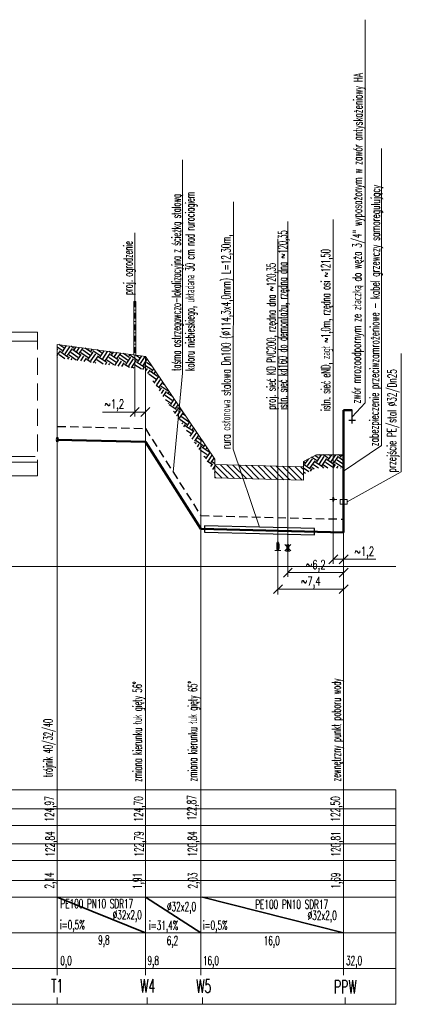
# Model space of a CAD drawing. Header units: millimetres. Extents: x 7478875 to 7488313, y 5963949 to 5966160.
# Tile 4 of 6: x 7480581 to 7481434, y 5963949 to 5966153. Entities that reach past the tile are written whole.
import ezdxf

# ---------------------------------------------------------------- set-up
doc = ezdxf.new("R2010")
doc.units = ezdxf.units.MM
doc.linetypes.add('DASHDOTX2', pattern=[50.8, 25.4, -12.7, 0, -12.7])
doc.linetypes.add('DASHED', pattern=[19.05, 12.7, -6.35])
doc.layers.get('0').update_dxf_attribs({"lineweight": 0})
for name, color, linetype, lineweight in [('__A-opisy', 7, 'Continuous', 20), ('A-ogrodzenie', 6, 'Continuous', 9), ('s-kabel_grzejny', 1, 'ZIGZAG', 30), ('S-profil-kolizje', 7, 'Continuous', 20), ('S-profil-tabelka', 7, 'Continuous', 20), ('S-profil-teren', 7, 'Continuous', 20), ('S-rury osłonowe', 7, 'Continuous', 30), ('S-woda-przył-rury', 150, 'Continuous', 50)]:
    doc.layers.add(name, color=color, linetype=linetype, lineweight=lineweight)
doc.layers.add('HATCH', color=7, linetype='Continuous')
doc.layers.add('S-profil-niedruk', color=1, linetype='Continuous', lineweight=20, plot=False)
doc.styles.add('profil-100', font='romans.shx', dxfattribs={"width": 0.6, "height": 20})
doc.styles.add('SANIT', font='romans.shx', dxfattribs={"width": 0.7})
doc.linetypes.add('ZIGZAG', pattern='A,0.0001,-0.2,[131,LTYPESHP.SHX,S=0.2,R=0,X=-0.2,Y=0],-0.4,[131,LTYPESHP.SHX,S=0.2,R=180,X=0.2,Y=0],-0.2', length=0.8001)
doc.dimstyles.new('Kopia profil-100-12-rzedne', dxfattribs={"dimtxt": 20, "dimasz": 0, "dimexe": 10, "dimexo": 10, "dimgap": 0, "dimtad": 1, "dimjust": 1, "dimlfac": 0.01, "dimrnd": 0.0001, "dimzin": 1, "dimtxsty": 'profil-100', "dimblk": 'NONE', "dimcen": 12.5, "dimse1": 1, "dimse2": 1, "dimsd1": 1, "dimsd2": 1, "dimclrd": 7, "dimclre": 7, "dimclrt": 7, "dimadec": 0, "dimazin": 0, "dimtm": 1e-09, "dimtfac": 1, "dimtofl": 0, "dimtmove": 2, "dimatfit": 2, "dimldrblk": 'NONE', "dimfxl": 0, "dimtolj": 1, "dimtzin": 0, "dimlwd": 0, "dimlwe": 20, "dimarcsym": 0})
doc.dimstyles.new('profil-odl', dxfattribs={"dimtxt": 25, "dimasz": 2, "dimexe": 0, "dimexo": 0, "dimgap": 3, "dimtad": 1, "dimdec": 1, "dimlfac": 0.05, "dimzin": 1, "dimtxsty": 'profil-100', "dimblk": 'NONE', "dimcen": 0, "dimdle": 10, "dimse1": 1, "dimse2": 1, "dimsd1": 1, "dimsd2": 1, "dimclrd": 7, "dimclrt": 256, "dimazin": 0, "dimtfac": 1, "dimtdec": 1, "dimtmove": 0, "dimatfit": 3, "dimldrblk": 'NONE', "dimfxl": 0, "dimlwd": 0, "dimlwe": 0, "dimarcsym": 0})
doc.dimstyles.new('profil-odl-kolizje', dxfattribs={"dimtxt": 20, "dimasz": 20, "dimexe": 10, "dimexo": 0, "dimgap": 3, "dimtad": 1, "dimdec": 1, "dimlfac": 0.05, "dimzin": 1, "dimtxsty": 'SANIT', "dimblk": 'OBLIQUE', "dimcen": 0, "dimse1": 1, "dimse2": 1, "dimclrd": 7, "dimclrt": 256, "dimazin": 0, "dimtfac": 1, "dimtdec": 1, "dimtmove": 0, "dimatfit": 3, "dimldrblk": 'NONE', "dimfxl": 0, "dimlwd": 0, "dimlwe": 0, "dimarcsym": 0})
doc.dimstyles.new('zaglebienia', dxfattribs={"dimtxt": 25, "dimasz": 10, "dimexe": 0, "dimexo": 0, "dimgap": 3, "dimtad": 1, "dimlfac": 0.01, "dimzin": 1, "dimtxsty": 'profil-100', "dimblk": 'NONE', "dimcen": 0, "dimdle": 10, "dimse1": 1, "dimse2": 1, "dimsd1": 1, "dimsd2": 1, "dimclrd": 7, "dimclrt": 256, "dimazin": 0, "dimtfac": 1, "dimtmove": 0, "dimatfit": 3, "dimldrblk": 'NONE', "dimfxl": 0, "dimlwd": 0, "dimlwe": 0, "dimarcsym": 0})

# ---------------------------------------------------------------- blocks, each defined once
blk = doc.blocks.new('*D4359')
at = {"layer": 'Defpoints', "color": 0}
for p in [(7480861.7, 5964109), (7480985.7, 5964109.1), (7480985.7, 5964073.8)]:
    blk.add_point(p, dxfattribs=at)
at = {"layer": 'S-profil-tabelka', "insert": (7480922.4, 5964088.7), "char_height": 20, "attachment_point": 5, "style": 'profil-100'}
blk.add_mtext('6,2', dxfattribs=at)
blk = doc.blocks.new('_None')
blk = doc.blocks.new('*D4361')
at = {"layer": 'Defpoints', "color": 0}
for p in [(7480664.7, 5964109), (7480861.7, 5964109), (7480861.7, 5964075.2)]:
    blk.add_point(p, dxfattribs=at)
at = {"layer": 'S-profil-tabelka', "insert": (7480769, 5964090.1), "char_height": 20, "attachment_point": 5, "style": 'profil-100'}
blk.add_mtext('9,8', dxfattribs=at)
blk = doc.blocks.new('*D4362')
at = {"layer": 'Defpoints', "color": 0}
for p in [(7480664.7, 5964029), (7481305.5, 5964029.1), (7481305.5, 5964029.1)]:
    blk.add_point(p, dxfattribs=at)
at = {"layer": 'S-profil-tabelka', "insert": (7481328.7, 5964044), "char_height": 20, "attachment_point": 5, "style": 'profil-100'}
blk.add_mtext('32,0', dxfattribs=at)
blk = doc.blocks.new('*D4365')
at = {"layer": 'Defpoints', "color": 0}
for p in [(7480985.7, 5964109.1), (7481305.5, 5964109.1), (7481305.5, 5964073.8)]:
    blk.add_point(p, dxfattribs=at)
at = {"layer": 'S-profil-tabelka', "insert": (7481144.4, 5964088.7), "char_height": 20, "attachment_point": 5, "style": 'profil-100'}
blk.add_mtext('16,0', dxfattribs=at)
blk = doc.blocks.new('*D4368')
at = {"layer": 'Defpoints', "color": 0}
for p in [(7480664.7, 5964029), (7480985.7, 5964029.1), (7480985.7, 5964029.1)]:
    blk.add_point(p, dxfattribs=at)
at = {"layer": 'S-profil-tabelka', "insert": (7481008.4, 5964044), "char_height": 20, "attachment_point": 5, "style": 'profil-100'}
blk.add_mtext('16,0', dxfattribs=at)
blk = doc.blocks.new('*D4370')
at = {"layer": 'Defpoints', "color": 0}
for p in [(7480664.7, 5964029.1), (7480861.7, 5964029.2), (7480861.7, 5964029.2)]:
    blk.add_point(p, dxfattribs=at)
at = {"layer": 'S-profil-tabelka', "insert": (7480879.3, 5964044.1), "char_height": 20, "attachment_point": 5, "style": 'profil-100'}
blk.add_mtext('9,8', dxfattribs=at)
blk = doc.blocks.new('*D4390')
at = {"layer": 'Defpoints', "color": 0}
for p in [(7480664.7, 5965213), (7480664.7, 5964929.5), (7480664.7, 5964929.5)]:
    blk.add_point(p, dxfattribs=at)
at = {"layer": 'S-profil-tabelka', "color": 7, "insert": (7480651.7, 5964308.1), "char_height": 20, "attachment_point": 5, "rotation": 90, "style": 'profil-100'}
blk.add_mtext('\\A1;122,84', dxfattribs=at)
blk = doc.blocks.new('*D4392')
at = {"layer": 'Defpoints', "color": 0}
for p in [(7480664.7, 5965426.6), (7480664.7, 5964929.5), (7480664.7, 5964929.5)]:
    blk.add_point(p, dxfattribs=at)
at = {"layer": 'S-profil-tabelka', "color": 7, "insert": (7480650.2, 5964386.5), "char_height": 20, "attachment_point": 5, "rotation": 90, "style": 'profil-100'}
blk.add_mtext('\\A1;124,97', dxfattribs=at)
blk = doc.blocks.new('*D4394')
at = {"layer": 'Defpoints', "color": 0}
for p in [(7480861.7, 5965399.5), (7480861.7, 5964929.5), (7480861.7, 5964929.5)]:
    blk.add_point(p, dxfattribs=at)
at = {"layer": 'S-profil-tabelka', "color": 7, "insert": (7480849.4, 5964386.5), "char_height": 20, "attachment_point": 5, "rotation": 90, "style": 'profil-100'}
blk.add_mtext('\\A1;124,70', dxfattribs=at)
blk = doc.blocks.new('*D4395')
at = {"layer": 'Defpoints', "color": 0}
for p in [(7480985.7, 5965216.2), (7480985.7, 5964929.5), (7480985.7, 5964929.5)]:
    blk.add_point(p, dxfattribs=at)
at = {"layer": 'S-profil-tabelka', "color": 7, "insert": (7480968.5, 5964388.9), "char_height": 20, "attachment_point": 5, "rotation": 90, "style": 'profil-100'}
blk.add_mtext('\\A1;122,87', dxfattribs=at)
blk = doc.blocks.new('*D4396')
at = {"layer": 'Defpoints', "color": 0}
for p in [(7481305.5, 5965179.5), (7481271.9, 5964929.5), (7481305.5, 5964929.5)]:
    blk.add_point(p, dxfattribs=at)
at = {"layer": 'S-profil-tabelka', "color": 7, "insert": (7481290.1, 5964386.5), "char_height": 20, "attachment_point": 5, "rotation": 90, "style": 'profil-100'}
blk.add_mtext('\\A1;122,50', dxfattribs=at)
blk = doc.blocks.new('*D4398')
at = {"layer": 'Defpoints', "color": 0}
for p in [(7480861.7, 5965208.1), (7480861.7, 5964929.5), (7480861.7, 5964929.5)]:
    blk.add_point(p, dxfattribs=at)
at = {"layer": 'S-profil-tabelka', "color": 7, "insert": (7480850.5, 5964308.1), "char_height": 20, "attachment_point": 5, "rotation": 90, "style": 'profil-100'}
blk.add_mtext('\\A1;122,79', dxfattribs=at)
blk = doc.blocks.new('*D4402')
at = {"layer": 'Defpoints', "color": 0}
for p in [(7480985.7, 5965013.2), (7480985.7, 5964929.5), (7480985.7, 5964929.5)]:
    blk.add_point(p, dxfattribs=at)
at = {"layer": 'S-profil-tabelka', "color": 7, "insert": (7480970, 5964308.1), "char_height": 20, "attachment_point": 5, "rotation": 90, "style": 'profil-100'}
blk.add_mtext('\\A1;120,84', dxfattribs=at)
blk = doc.blocks.new('*D4404')
at = {"layer": 'Defpoints', "color": 0}
for p in [(7481270.7, 5965011), (7481270.9, 5964929.5), (7481271.6, 5964929.5)]:
    blk.add_point(p, dxfattribs=at)
at = {"layer": 'S-profil-tabelka', "color": 7, "insert": (7481290.9, 5964308.1), "char_height": 20, "attachment_point": 5, "rotation": 90, "style": 'profil-100'}
blk.add_mtext('\\A1;120,81', dxfattribs=at)
blk = doc.blocks.new('*D4408')
at = {"layer": 'Defpoints', "color": 0}
for p in [(7480664.7, 5965426.6), (7480664.7, 5965426.6), (7480664.7, 5965213)]:
    blk.add_point(p, dxfattribs=at)
at = {"layer": 'S-profil-tabelka', "insert": (7480649.8, 5964226.1), "char_height": 20, "attachment_point": 5, "rotation": 90, "style": 'profil-100'}
blk.add_mtext('2,14', dxfattribs=at)
blk = doc.blocks.new('*D4409')
at = {"layer": 'Defpoints', "color": 0}
for p in [(7480861.7, 5965399.5), (7480861.7, 5965399.5), (7480861.7, 5965208.1)]:
    blk.add_point(p, dxfattribs=at)
at = {"layer": 'S-profil-tabelka', "insert": (7480846.8, 5964225.3), "char_height": 20, "attachment_point": 5, "rotation": 90, "style": 'profil-100'}
blk.add_mtext('1,91', dxfattribs=at)
blk = doc.blocks.new('*D4410')
at = {"layer": 'Defpoints', "color": 0}
for p in [(7480985.7, 5965216.2), (7480985.7, 5965216.2), (7480985.7, 5965013.2)]:
    blk.add_point(p, dxfattribs=at)
at = {"layer": 'S-profil-tabelka', "insert": (7480970.8, 5964226.1), "char_height": 20, "attachment_point": 5, "rotation": 90, "style": 'profil-100'}
blk.add_mtext('2,03', dxfattribs=at)
blk = doc.blocks.new('*D4412')
at = {"layer": 'Defpoints', "color": 0}
for p in [(7481271.2, 5965179.5), (7481305.5, 5965179.5), (7481270.7, 5965011)]:
    blk.add_point(p, dxfattribs=at)
at = {"layer": 'S-profil-tabelka', "insert": (7481290.5, 5964226.1), "char_height": 20, "attachment_point": 5, "rotation": 90, "style": 'profil-100'}
blk.add_mtext('1,69', dxfattribs=at)
blk = doc.blocks.new('_Oblique')
at = {"color": 0, "linetype": 'ByBlock', "lineweight": -2}
blk.add_line((-0.5, -0.5), (0.5, 0.5), dxfattribs=at)
blk = doc.blocks.new('*D4414')
at = {"layer": 'Defpoints', "color": 0}
for p in [(7481180.5, 5964935.8), (7481305.5, 5964938.8), (7481180.5, 5964915.5)]:
    blk.add_point(p, dxfattribs=at)
at = {"layer": 'S-profil-tabelka', "color": 7, "linetype": 'ByBlock', "lineweight": 0}
blk.add_line((7481305.5, 5964915.5), (7481180.5, 5964915.5), dxfattribs=at)
at = {"layer": 'S-profil-tabelka', "color": 7, "linetype": 'ByBlock', "lineweight": 0, "xscale": 20, "yscale": 20, "zscale": 20, "rotation": 180}
blk.add_blockref('_Oblique', (7481180.5, 5964915.5), dxfattribs=at)
at = {"layer": 'S-profil-tabelka', "color": 7, "linetype": 'ByBlock', "lineweight": 0, "xscale": 20, "yscale": 20, "zscale": 20}
blk.add_blockref('_Oblique', (7481305.5, 5964915.5), dxfattribs=at)
at = {"layer": 'S-profil-tabelka', "insert": (7481243, 5964930.4), "char_height": 20, "attachment_point": 5, "style": 'SANIT'}
blk.add_mtext('~6,2', dxfattribs=at)
blk = doc.blocks.new('*D4415')
at = {"layer": 'Defpoints', "color": 0}
for p in [(7481282.3, 5964967.7), (7481305.5, 5964964.7), (7481282.3, 5964945.3)]:
    blk.add_point(p, dxfattribs=at)
at = {"layer": 'S-profil-tabelka', "color": 7, "linetype": 'ByBlock', "lineweight": 0}
for q in [(7481282.3, 5964945.3), (7481377.5, 5964945.3)]:
    blk.add_line((7481305.5, 5964945.3), q, dxfattribs=at)
at = {"layer": 'S-profil-tabelka', "color": 7, "linetype": 'ByBlock', "lineweight": 0, "xscale": 20, "yscale": 20, "zscale": 20, "rotation": 180}
blk.add_blockref('_Oblique', (7481282.3, 5964945.3), dxfattribs=at)
at = {"layer": 'S-profil-tabelka', "color": 7, "linetype": 'ByBlock', "lineweight": 0, "xscale": 20, "yscale": 20, "zscale": 20}
blk.add_blockref('_Oblique', (7481305.5, 5964945.3), dxfattribs=at)
at = {"layer": 'S-profil-tabelka', "insert": (7481351.5, 5964960.2), "char_height": 20, "attachment_point": 5, "style": 'SANIT'}
blk.add_mtext('~1,2', dxfattribs=at)
blk = doc.blocks.new('*D4577')
at = {"layer": 'Defpoints', "color": 0}
for p in [(7481158.4, 5964896.7), (7481305.5, 5964893.4), (7481158.4, 5964878.5)]:
    blk.add_point(p, dxfattribs=at)
at = {"layer": 'S-profil-tabelka', "color": 7, "linetype": 'ByBlock', "lineweight": 0}
blk.add_line((7481305.5, 5964878.5), (7481158.4, 5964878.5), dxfattribs=at)
at = {"layer": 'S-profil-tabelka', "color": 7, "linetype": 'ByBlock', "lineweight": 0, "xscale": 20, "yscale": 20, "zscale": 20, "rotation": 180}
blk.add_blockref('_Oblique', (7481158.4, 5964878.5), dxfattribs=at)
at = {"layer": 'S-profil-tabelka', "color": 7, "linetype": 'ByBlock', "lineweight": 0, "xscale": 20, "yscale": 20, "zscale": 20}
blk.add_blockref('_Oblique', (7481305.5, 5964878.5), dxfattribs=at)
at = {"layer": 'S-profil-tabelka', "insert": (7481231.9, 5964893.4), "char_height": 20, "attachment_point": 5, "style": 'SANIT'}
blk.add_mtext('~7,4', dxfattribs=at)
blk = doc.blocks.new('*D4681')
at = {"layer": 'Defpoints', "color": 0}
for p in [(7480838.1, 5965297.4), (7480861.7, 5965289.6), (7480838.1, 5965275.1)]:
    blk.add_point(p, dxfattribs=at)
at = {"layer": 'S-profil-tabelka', "color": 7, "linetype": 'ByBlock', "lineweight": 0}
for p, q in [((7480838.1, 5965275.1), (7480766.1, 5965275.1)), ((7480861.7, 5965275.1), (7480838.1, 5965275.1))]:
    blk.add_line(p, q, dxfattribs=at)
at = {"layer": 'S-profil-tabelka', "color": 7, "linetype": 'ByBlock', "lineweight": 0, "xscale": 20, "yscale": 20, "zscale": 20, "rotation": 180}
blk.add_blockref('_Oblique', (7480838.1, 5965275.1), dxfattribs=at)
at = {"layer": 'S-profil-tabelka', "color": 7, "linetype": 'ByBlock', "lineweight": 0, "xscale": 20, "yscale": 20, "zscale": 20}
blk.add_blockref('_Oblique', (7480861.7, 5965275.1), dxfattribs=at)
at = {"layer": 'S-profil-tabelka', "insert": (7480792.1, 5965290), "char_height": 20, "attachment_point": 5, "style": 'SANIT'}
blk.add_mtext('~1,2', dxfattribs=at)
blk = doc.blocks.new('*D4682')
at = {"layer": 'Defpoints', "color": 0}
blk.add_point((7480664.7, 5964029), dxfattribs=at)
blk.add_point((7480664.7, 5964029), dxfattribs=at)
blk.add_point((7480664.7, 5964029), dxfattribs=at)
at = {"layer": 'S-profil-tabelka', "insert": (7480684.3, 5964043.9), "char_height": 20, "attachment_point": 5, "style": 'profil-100'}
blk.add_mtext('0,0', dxfattribs=at)

msp = doc.modelspace()

# ---------------------------------------------------------------- hatches: boundary and pattern name
at = {"layer": 'HATCH', "transparency": 33554687}
h = msp.add_hatch(dxfattribs=at)
h.set_pattern_fill('EARTH', color=8, scale=3, angle=56)
h.set_pattern_definition([(56, (-5053.592, -513.717), (-5.140540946, 26.44579057), [19.05, -19.05]), (56, (-5059.514, -509.722), (-5.140540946, 26.44579057), [19.05, -19.05]), (56, (-5065.437, -505.728), (-5.140540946, 26.44579057), [19.05, -19.05]), (146, (-5066.08, -502.422), (-26.44579057, -5.140540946), [19.05, -19.05]), (146, (-5062.085, -496.5), (-26.44579057, -5.140540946), [19.05, -19.05]), (146, (-5058.09, -490.577), (-26.44579057, -5.140540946), [19.05, -19.05])])
h.paths.add_polyline_path([(7480838.121, 5965372.739), (7480838.121, 5965402.739), (7480836.121, 5965403.015), (7480664.735, 5965426.595), (7480664.735, 5965396.595)])
h.paths.add_polyline_path([(7480861.718, 5965369.493), (7480861.718, 5965399.493), (7480840.084, 5965402.469), (7480838.121, 5965402.739), (7480838.121, 5965372.739)])
h.paths.add_polyline_path([(7480985.73, 5965186.216), (7480985.73, 5965216.216), (7480861.718, 5965399.493), (7480861.718, 5965369.493)])
h.paths.add_polyline_path([(7481017.345, 5965139.493), (7481017.345, 5965157.493), (7481017.345, 5965169.493), (7480985.73, 5965216.216), (7480985.73, 5965186.216)])
h = msp.add_hatch(dxfattribs=at)
h.set_pattern_fill('EARTH', color=8, scale=3, angle=56)
h.set_pattern_definition([(56, (-5053.592, -513.717), (-5.140540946, 26.44579057), [19.05, -19.05]), (56, (-5059.514, -509.722), (-5.140540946, 26.44579057), [19.05, -19.05]), (56, (-5065.437, -505.728), (-5.140540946, 26.44579057), [19.05, -19.05]), (146, (-5066.08, -502.422), (-26.44579057, -5.140540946), [19.05, -19.05]), (146, (-5062.085, -496.5), (-26.44579057, -5.140540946), [19.05, -19.05]), (146, (-5058.09, -490.577), (-26.44579057, -5.140540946), [19.05, -19.05])])
h.paths.add_polyline_path([(7481215.318, 5965134.493), (7481244.333, 5965149.493), (7481282.319, 5965149.493), (7481282.319, 5965179.493), (7481270.732, 5965179.493), (7481244.333, 5965179.493), (7481215.318, 5965164.493), (7481215.318, 5965152.493)])
h.paths.add_polyline_path([(7481305.452, 5965179.493), (7481282.319, 5965179.493), (7481282.319, 5965149.493), (7481305.452, 5965149.493)])
h = msp.add_hatch(dxfattribs=at)
h.set_pattern_fill('ANSI31', color=256, scale=3, angle=90)
h.set_pattern_definition([(135, (-5053.592, -513.717), (-6.735192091, -6.735192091), [])])
h.paths.add_polyline_path([(7481158.407, 5965123.93), (7481158.407, 5965153.93), (7481017.345, 5965157.493), (7481017.345, 5965127.493)])
h.paths.add_polyline_path([(7481180.477, 5965123.373), (7481180.477, 5965153.373), (7481158.407, 5965153.93), (7481158.407, 5965123.93)])
h.paths.add_polyline_path([(7481215.318, 5965152.493), (7481180.477, 5965153.373), (7481180.477, 5965123.373), (7481215.318, 5965122.493)])

# ---------------------------------------------------------------- linework, layer by layer
for p, q in [((7481282.319, 5965706.016), (7481282.319, 5964935.184)), ((7481180.477, 5965701.449), (7481180.477, 5964906.36)), ((7480838.073, 5965676.587), (7480838.121, 5965522.39)), ((7481158.407, 5965662.553), (7481158.407, 5964866.622)), ((7480400.319, 5965453.493), (7480620.045, 5965453.493)), ((7480400.319, 5965433.493), (7480620.045, 5965433.493)), ((7480664.735, 5965426.595), (7480664.735, 5964014.095)), ((7480838.121, 5965402.739), (7480838.121, 5965264.837)), ((7480985.73, 5965216.216), (7480985.73, 5964014.095)), ((7480481.17, 5965175.838), (7480615.537, 5965175.838)), ((7481305.452, 5965179.493), (7481305.452, 5964014.095)), ((7480404.319, 5965162.493), (7480620.045, 5965162.493)), ((7480404.319, 5965132.493), (7480620.045, 5965132.493)), ((7481274.267, 5965079.493), (7481290.371, 5965079.493)), ((7481422.519, 5963949.095), (7481422.519, 5964429.493)), ((7480664.735, 5963964.095), (7480664.735, 5963949.095)), ((7480989.284, 5963964.095), (7480989.284, 5963949.095)), ((7481309.006, 5963964.095), (7481309.006, 5963949.095))]:
    msp.add_line(p, q)
at = {"linetype": 'DASHED', "ltscale": 3}
msp.add_line((7480620.045, 5965453.493), (7480620.045, 5965132.493), dxfattribs=at)
at = {"layer": '__A-opisy', "color": 0, "ltscale": 0.25}
for p, q in [((7481058.144, 5965191.783), (7481059.058, 5965745.441)), ((7481117.261, 5965017.065), (7481058.144, 5965191.783))]:
    msp.add_line(p, q, dxfattribs=at)
at = {"layer": 'A-ogrodzenie', "linetype": 'DASHDOTX2', "ltscale": 0.5}
msp.add_line((7480838.121, 5965522.39), (7480838.121, 5965402.739), dxfattribs=at)
at = {"layer": 'A-ogrodzenie', "lineweight": 15, "elevation": 0}
msp.add_lwpolyline([(7480840.121, 5965402.739), (7480840.121, 5965522.39), (7480836.121, 5965522.39), (7480836.121, 5965402.739)], dxfattribs=at)
at = {"layer": 's-kabel_grzejny', "ltscale": 20}
for p, q in [((7481305.452, 5965279.493), (7481305.452, 5965079.493)), ((7481324.498, 5965279.493), (7481305.452, 5965279.493))]:
    msp.add_line(p, q, dxfattribs=at)
at = {"layer": 'S-profil-kolizje', "color": 1, "lineweight": 30}
for p, q in [((7481173.454, 5964964.521), (7481187.596, 5964978.663)), ((7481187.596, 5964964.521), (7481173.454, 5964978.663))]:
    msp.add_line(p, q, dxfattribs=at)
at = {"layer": 'S-profil-kolizje', "lineweight": 30}
for centre, major_axis in [((7481158.407, 5964974.743), (0, 10)), ((7481180.525, 5964971.592), (0, 8))]:
    msp.add_ellipse(centre, major_axis=major_axis, ratio=0.2, dxfattribs=at)
at = {"layer": 'S-profil-niedruk'}
for p, q in [((7478875.288, 5964929.493), (7481422.519, 5964929.493)), ((7478875.288, 5964386.476), (7481422.519, 5964386.476)), ((7478875.288, 5964308.082), (7481422.519, 5964308.082)), ((7478875.288, 5964226.078), (7481422.519, 5964226.078))]:
    msp.add_line(p, q, dxfattribs=at)
at = {"layer": 'S-profil-tabelka'}
for p, q in [((7481353.618, 5965295.623), (7481353.618, 5966153.423)), ((7481389.997, 5965199.92), (7481389.997, 5965864.822)), ((7480944.943, 5965839.857, 0), (7480944.943, 5965362.299, 0)), ((7480664.735, 5965426.595), (7480861.718, 5965399.493)), ((7480861.718, 5965399.493), (7480861.718, 5964014.095)), ((7480861.718, 5965399.493), (7481017.345, 5965169.493)), ((7481434.412, 5965141.177), (7481434.412, 5965406.205)), ((7480944.943, 5965362.299, 0), (7480923.724, 5965140.663)), ((7481353.618, 5965295.623), (7481324.498, 5965264.493)), ((7481389.997, 5965199.92), (7481305.452, 5965142.366)), ((7481215.318, 5965164.493), (7481244.333, 5965179.493)), ((7481244.333, 5965179.493), (7481305.452, 5965179.493)), ((7481434.412, 5965141.177), (7481313.105, 5965074.202)), ((7481151.653, 5964964.743), (7481165.161, 5964964.743)), ((7481176.022, 5964963.592), (7481185.027, 5964963.592)), ((7478875.288, 5964429.493), (7481422.519, 5964429.493)), ((7478875.288, 5964349.493), (7481422.519, 5964349.493)), ((7478875.288, 5964271.099), (7481422.519, 5964271.099)), ((7478875.288, 5964189.095), (7481422.519, 5964189.095)), ((7478875.288, 5964109.095), (7481422.519, 5964109.095)), ((7478875.288, 5964029.095), (7481422.519, 5964029.095)), ((7480865.489, 5963964.095), (7480865.489, 5963949.095)), ((7478875.288, 5963949.095), (7481422.519, 5963949.095))]:
    msp.add_line(p, q, dxfattribs=at)
at = {"layer": 'S-profil-tabelka', "lineweight": 35, "ltscale": 10}
for p, q in [((7480664.735, 5964189.003), (7480861.718, 5964109.003)), ((7480861.718, 5964189.003), (7480985.73, 5964109.003)), ((7480989.284, 5964189.095), (7481305.452, 5964109.095))]:
    msp.add_line(p, q, dxfattribs=at)
at = {"layer": 'S-profil-teren'}
for p, q in [((7480861.718, 5965399.493), (7481017.345, 5965169.493)), ((7481215.318, 5965164.493), (7481244.333, 5965179.493)), ((7481244.333, 5965179.493), (7481270.732, 5965179.493)), ((7481017.345, 5965127.493), (7481017.345, 5965169.493)), ((7481017.345, 5965157.493), (7481215.318, 5965152.493)), ((7481215.318, 5965122.493), (7481215.318, 5965164.493)), ((7481017.345, 5965127.493), (7481215.318, 5965122.493))]:
    msp.add_line(p, q, dxfattribs=at)
at = {"layer": 'S-rury osłonowe', "elevation": 0}
msp.add_lwpolyline([(7481239.985, 5965000.122), (7481240.321, 5965014.118), (7480994.201, 5965020.011), (7480993.865, 5965006.015)], close=True, dxfattribs=at)
at = {"layer": 'S-rury osłonowe'}
msp.add_ellipse((7481282.319, 5965079.493), major_axis=(0, -5), ratio=0.2, dxfattribs=at)
at = {"layer": 'S-woda-przył-rury'}
for p, q in [((7481305.452, 5965005.239), (7481305.452, 5965279.493)), ((7481305.452, 5965279.493), (7481324.498, 5965279.493)), ((7480664.735, 5965213.018), (7480861.718, 5965208.093)), ((7480861.718, 5965208.093), (7480985.73, 5965013.232)), ((7480985.73, 5965013.232), (7481305.452, 5965005.239))]:
    msp.add_line(p, q, dxfattribs=at)
at = {"layer": 'S-woda-przył-rury', "linetype": 'Continuous', "lineweight": 30}
for p, q in [((7481324.498, 5965249.493), (7481324.498, 5965279.493)), ((7481316.998, 5965256.993), (7481331.998, 5965256.993))]:
    msp.add_line(p, q, dxfattribs=at)
at = {"layer": 'S-woda-przył-rury', "color": 7, "linetype": 'DASHED', "lineweight": 30, "ltscale": 1.5}
for p, q in [((7480664.735, 5965243.018), (7480861.718, 5965238.093)), ((7480861.718, 5965238.093), (7480985.73, 5965043.232)), ((7480985.73, 5965043.232), (7481305.452, 5965035.239))]:
    msp.add_line(p, q, dxfattribs=at)
at = {"layer": 'S-woda-przył-rury', "linetype": 'Continuous', "lineweight": 18, "elevation": 0}
msp.add_lwpolyline([(7481297.798, 5965068.911), (7481313.105, 5965068.911), (7481313.105, 5965079.493), (7481297.798, 5965079.493)], close=True, dxfattribs=at)
at = {"layer": 'S-woda-przył-rury'}
msp.add_ellipse((7480664.735, 5965213.018), major_axis=(0, -5), ratio=0.2, dxfattribs=at)

# ---------------------------------------------------------------- texts
at = {"layer": '__A-opisy', "color": 0, "style": 'SANIT', "width": 0.6}
msp.add_text('rura osłonowa stalowa Dn100 (%%c114,3x4,0mm) L=12,30m, ', height=20, rotation=90, dxfattribs=at).set_placement((7481052.18, 5965192.154))
at = {"layer": 'S-profil-tabelka', "style": 'SANIT'}
for s, rotation, width, p in [('zwór mrozoodpornym ze złaczką do węża 3/4" wyposażonym w zawór antyskażeniowy HA', 89.63161, 0.6, (7481343.256, 5965294.09)), ('taśma ostrzegawczo-lokalizacyjna z ścieżką stalową', 90, 0.55, (7480940.755, 5965366.863)), ('koloru niebieskiego, układana 30 cm nad rurociagiem', 90, 0.55, (7480971.412, 5965366.863)), ('zabezpieczenie przeciwzamrożeniowe - kabel grzewczy samoregulujący', 89.63161, 0.6, (7481383.217, 5965198.387)), ('proj. ogrodzenie', 90, 0.55, (7480833.063, 5965537.049, 0)), ('istn. sieć kd160 do demontażu, rzędna dna ~120,35', 90, 0.55, (7481178.84, 5965280.585, 0)), ('istn. sieć eND, zagł ~1,0m, rzędna osi ~121,50', 89.999998, 0.55, (7481275.188, 5965277.375)), ('proj. sieć KD PVC200, rzędna dna ~120,35', 90, 0.55, (7481153.233, 5965280.585, 0)), ('przejście PE/stal %%C32/Dn25', 89.63161, 0.6, (7481422.394, 5965139.644)), ('zmiana kierunku łuk gięty 65%%d', 90, 0.55, (7480977.529, 5964448.129)), ('zewnętrzny punkt poboru wody', 90, 0.55, (7481298.816, 5964448.129)), ('zmiana kierunku łuk gięty 56%%d', 90, 0.55, (7480853.89, 5964446.899)), ('trójnik 40/32/40', 90, 0.55, (7480654.015, 5964457.224, 0))]:
    msp.add_text(s, height=20, rotation=rotation, dxfattribs=dict(at, width=width)).set_placement(p)
at = {"layer": 'S-profil-tabelka', "style": 'SANIT', "width": 0.6}
for s, p in [('PE100 PN10 SDR17', (7480671.522, 5964164.353, 0)), ('%%c32x2,0', (7480909.969, 5964157.875)), ('PE100 PN10 SDR17', (7481107.581, 5964163.034)), ('%%c32x2,0', (7480788.636, 5964139.456)), ('%%c32x2,0', (7481224.695, 5964138.136)), ('i=0,5%%%', (7480670.504, 5964117.17)), ('i=31,4%%%', (7480869.577, 5964115.855)), ('i=0,5%%%', (7480990.151, 5964116.275))]:
    msp.add_text(s, height=20, dxfattribs=at).set_placement(p)
at = {"layer": 'S-profil-tabelka', "lineweight": 50, "style": 'SANIT', "width": 0.6}
for s, p in [('T1', (7480650.651, 5963975.178)), ('W4', (7480850.032, 5963975.168)), ('W5', (7480975.384, 5963974.592)), ('PPW', (7481283.558, 5963973.215))]:
    msp.add_text(s, height=30, dxfattribs=at).set_placement(p)

# ---------------------------------------------------------------- dimensions: what is measured, and where the dimension line sits
at = {"layer": 'S-profil-tabelka'}
for base, p1, p2, picture, middle in [((7480664.735, 5965426.595), (7480664.735, 5965213.018), (7480664.735, 5965426.595), '*D4408', (7480664.735, 5964226.078)), ((7480861.718, 5965399.493), (7480861.718, 5965208.093), (7480861.718, 5965399.493), '*D4409', (7480861.718, 5964225.256)), ((7480985.73, 5965216.216), (7480985.73, 5965013.232), (7480985.73, 5965216.216), '*D4410', (7480985.73, 5964226.078)), ((7481305.452, 5965179.493), (7481270.732, 5965010.958), (7481271.173, 5965179.493), '*D4412', (7481305.452, 5964226.078))]:
    dim = msp.add_linear_dim(base=base, p1=p1, p2=p2, angle=90, dimstyle='zaglebienia', dxfattribs=at)
    dim.commit()
    dim.dimension.update_dxf_attribs({"geometry": picture, "text_midpoint": middle, "dimtype": 160})
for base, p1, p2, picture, middle in [((7480664.735, 5964929.493), (7480664.735, 5965426.595), (7480664.735, 5964929.493), '*D4392', (7480650.201, 5964386.476)), ((7480861.718, 5964929.493), (7480861.718, 5965399.493), (7480861.718, 5964929.493), '*D4394', (7480849.432, 5964386.476)), ((7480664.735, 5964929.493), (7480664.735, 5965213.018), (7480664.735, 5964929.493), '*D4390', (7480651.745, 5964308.082)), ((7480861.718, 5964929.493), (7480861.718, 5965208.093), (7480861.718, 5964929.493), '*D4398', (7480850.511, 5964308.082)), ((7480985.73, 5964929.493), (7480985.73, 5965216.216), (7480985.73, 5964929.493), '*D4395', (7480968.535, 5964388.907)), ((7481305.452, 5964929.493), (7481305.452, 5965179.493), (7481271.931, 5964929.493), '*D4396', (7481290.149, 5964386.476)), ((7480985.73, 5964929.493), (7480985.73, 5965013.232), (7480985.73, 5964929.493), '*D4402', (7480970.034, 5964308.082)), ((7481270.889, 5964929.493), (7481270.732, 5965010.958), (7481271.564, 5964929.493), '*D4404', (7481290.919, 5964308.082))]:
    dim = msp.add_linear_dim(base=base, p1=p1, p2=p2, angle=90, dimstyle='Kopia profil-100-12-rzedne', override={"dimpost": '12<>'}, dxfattribs=at)
    dim.commit()
    dim.dimension.update_dxf_attribs({"geometry": picture, "text_midpoint": middle, "dimtype": 160})
at = {"layer": 'S-profil-tabelka', "linetype": 'ByBlock'}
for base, p1, p2, picture, middle in [((7480838.121, 5965275.084), (7480861.718, 5965289.618), (7480838.121, 5965297.384), '*D4681', (7480792.121, 5965275.084)), ((7481282.319, 5964945.331), (7481305.452, 5964964.737, 0), (7481282.319, 5964967.717), '*D4415', (7481351.452, 5964945.331)), ((7481180.477, 5964915.523), (7481305.452, 5964938.754, 0), (7481180.477, 5964935.811), '*D4414', (7481242.964, 5964915.523)), ((7481158.407, 5964878.499), (7481305.452, 5964893.421, 0), (7481158.407, 5964896.688), '*D4577', (7481231.929, 5964878.499))]:
    dim = msp.add_linear_dim(base=base, p1=p1, p2=p2, dimstyle='profil-odl-kolizje', override={"dimlfac": 0.05, "dimpost": '~<>'}, dxfattribs=at)
    dim.commit()
    dim.dimension.update_dxf_attribs({"geometry": picture, "text_midpoint": middle, "dimtype": 160})
at = {"layer": 'S-profil-tabelka'}
for base, p1, p2, picture, middle in [((7480861.718, 5964075.218), (7480664.735, 5964109.002), (7480861.718, 5964109.003), '*D4361', (7480769.05, 5964075.218)), ((7480985.73, 5964073.793), (7480861.718, 5964109.003), (7480985.73, 5964109.095), '*D4359', (7480922.399, 5964073.793)), ((7481305.452, 5964073.793), (7480985.73, 5964109.095), (7481305.452, 5964109.095), '*D4365', (7481144.402, 5964073.793)), ((7480861.718, 5964029.175), (7480664.735, 5964029.095), (7480861.718, 5964029.175), '*D4370', (7480879.289, 5964029.175)), ((7481305.452, 5964029.095, 0), (7480664.735, 5964029.003, 0), (7481305.452, 5964029.095, 0), '*D4362', (7481328.737, 5964029.095, 0)), ((7480985.73, 5964029.095), (7480664.735, 5964029.003), (7480985.73, 5964029.095), '*D4368', (7481008.444, 5964029.095)), ((7480664.734691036, 5964029.002543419, 0.000000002), (7480664.734691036, 5964029.002543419, 0.000000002), (7480664.734691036, 5964029.002543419, 0.000000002), '*D4682', (7480684.306119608, 5964029.002543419, 0.000000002))]:
    dim = msp.add_linear_dim(base=base, p1=p1, p2=p2, dimstyle='profil-odl', dxfattribs=at)
    dim.commit()
    dim.dimension.update_dxf_attribs({"geometry": picture, "text_midpoint": middle, "dimtype": 160})

doc.saveas('drawing.dxf')
